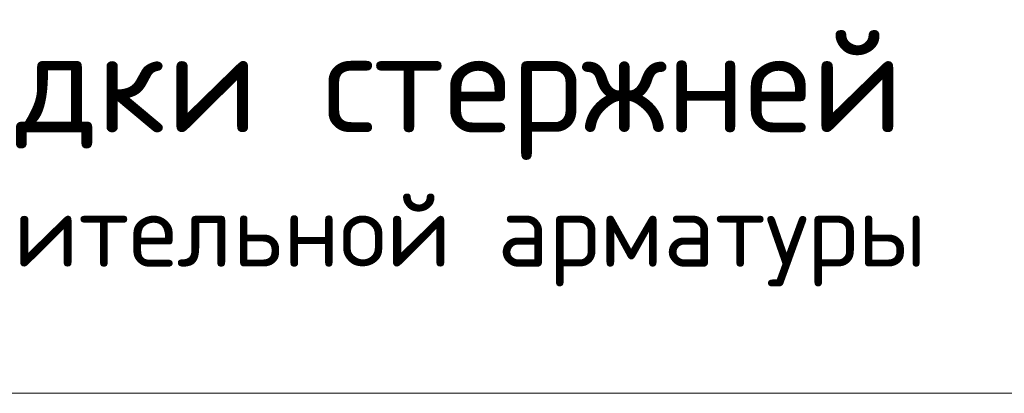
# Model space of a CAD drawing. Header units: metres. Extents: x -38 to 97, y -15 to 21.
# Tile 238 of 256: x 76.628 to 77.137, y 8.472 to 8.665. Entities that reach past the tile are written whole.
import ezdxf

# ---------------------------------------------------------------- set-up
doc = ezdxf.new("R2010")
doc.units = ezdxf.units.M
doc.layers.add('XR$6$Текст_ примечание', color=7, linetype='Continuous', lineweight=13)

msp = doc.modelspace()

# ---------------------------------------------------------------- linework, layer by layer
at = {"layer": 'XR$6$Текст_ примечание', "color": 7, "linetype": 'Continuous', "lineweight": 13, "transparency": 33554687}
msp.add_line((86.41979, 8.47171), (67.91979, 8.47171), dxfattribs=at)

# ---------------------------------------------------------------- texts
at = {"color": 7, "linetype": 'Continuous', "lineweight": 13, "transparency": 33554687, "insert": (76.64119, 8.65893), "char_height": 0.0525, "width": 1.2320438, "attachment_point": 2, "line_spacing_factor": 0.963855}
msp.add_mtext('\\A1;{\\fISOCPEUR|i0|b0;\\H0.052500;\\W1.000000;\\C7;Схема раскладки стержней}\\P{\\fISOCPEUR|i0|b0;\\H0.037500;\\W1.000000;\\C7;фоновой и дополнительной арматуры}\\P', dxfattribs=at)
msp.add_mtext('\\A1;{\\fISOCPEUR|i0|b0;\\H0.052500;\\W1.000000;\\C7;Схема раскладки стержней}\\P{\\fISOCPEUR|i0|b0;\\H0.037500;\\W1.000000;\\C7;фоновой и дополнительной арматуры}\\P', dxfattribs=at)
msp.add_mtext('\\A1;{\\fISOCPEUR|i0|b0;\\H0.052500;\\W1.000000;\\C7;Схема раскладки стержней}\\P{\\fISOCPEUR|i0|b0;\\H0.037500;\\W1.000000;\\C7;фоновой и дополнительной арматуры}\\P', dxfattribs=at)

doc.saveas('drawing.dxf')
